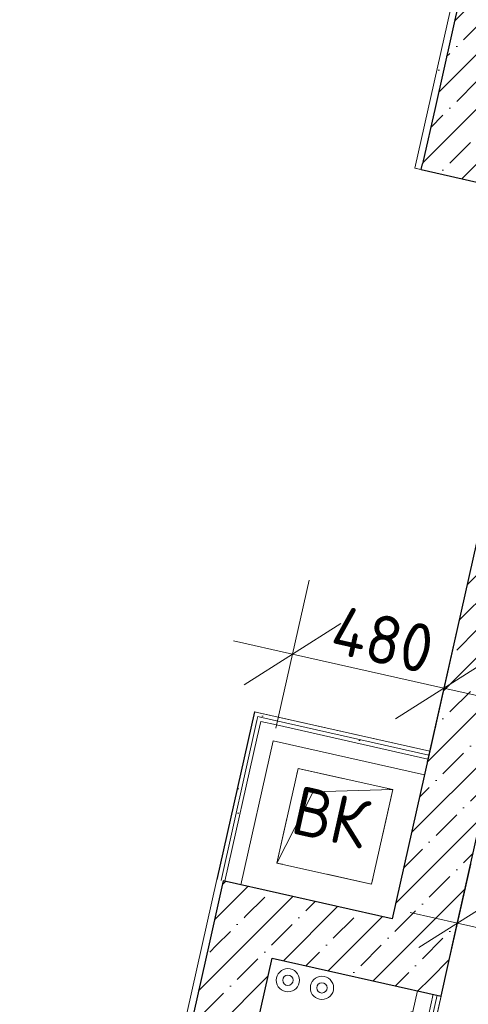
# Model space of a CAD drawing. Header units: millimetres. Extents: x -7218511 to -6645009, y 6003432 to 6221853.
# Tile 81 of 147: x -7177592 to -7176204, y 6145762 to 6148807. Entities that reach past the tile are written whole.
import ezdxf

# ---------------------------------------------------------------- set-up
doc = ezdxf.new("R2010")
doc.units = ezdxf.units.MM
doc.header["$MEASUREMENT"] = 0
doc.linetypes.add('короткая штриховая', pattern=[282.222222, 141.111111, -141.111111])
for name, color, linetype in [('S - МОП.АР', 7, 'Continuous'), ('АР-Стены_внутренние_пилоны.АР', 7, 'Continuous'), ('АР-Стены_Перегородки_шахты_.АР', 7, 'Continuous'), ('АР-Чертеж-Размеры.АР', 7, 'Continuous'), ('ИОС-Шахты и отверстия.АР', 7, 'Continuous')]:
    doc.layers.add(name, color=color, linetype=linetype)
for name, color, linetype, lineweight in [('АР-вертикальная связь - Лифт.АР_Ном._пера__120', 7, 'Continuous', 0), ('АР-Стены_внутренние_пилоны.АР_Ном._пера__1', 7, 'Continuous', 30), ('АР-Стены_Перегородки_шахты_.АР_Ном._пера__1', 7, 'Continuous', 0), ('АР-Чертеж-Размеры.АР_Ном._пера__1', 7, 'Continuous', 0), ('ИОС-Шахты и отверстия.АР_Ном._пера__1', 7, 'Continuous', 0)]:
    doc.layers.add(name, color=color, linetype=linetype, lineweight=lineweight)
doc.styles.add('РЎР“Р•РќР•Р\xa0Р\x98Р\xa0_РЎРўР\x98Р›Р¬_1', font='GOST_Common.ttf')
doc.styles.add('РЎР“Р•РќР•Р\xa0Р\x98Р\xa0_РЎРўР\x98Р›Р¬_6', font='txt')
doc.dimstyles.new('СГЕНЕРИР_СТИЛЬ__1', dxfattribs={"dimtxt": 150, "dimasz": 190, "dimexe": 0.18, "dimexo": 2000, "dimgap": 0, "dimtad": 1, "dimdec": 0, "dimzin": 0, "dimdsep": 46, "dimtxsty": 'РЎР“Р•РќР•Р\xa0Р\x98Р\xa0_РЎРўР\x98Р›Р¬_1', "dimblk": 'ARROWHEAD_6', "dimblk1": 'ARROWHEAD_6', "dimblk2": 'ARROWHEAD_6', "dimcen": 0.09, "dimclrd": 7, "dimclre": 7, "dimclrt": 7, "dimazin": 0, "dimtfac": 1, "dimtdec": 4, "dimtmove": 0, "dimatfit": 3, "dimfxl": 1, "dimtolj": 1, "dimtzin": 0, "dimarcsym": 0})
doc.dimstyles.new('СГЕНЕРИР_СТИЛЬ__4', dxfattribs={"dimtxt": 150, "dimasz": 190, "dimexe": 0.18, "dimexo": 0.0625, "dimgap": 0, "dimtad": 1, "dimdec": 0, "dimzin": 0, "dimdsep": 46, "dimtxsty": 'РЎР“Р•РќР•Р\xa0Р\x98Р\xa0_РЎРўР\x98Р›Р¬_1', "dimblk": 'ARROWHEAD_6', "dimblk1": 'ARROWHEAD_6', "dimblk2": 'ARROWHEAD_6', "dimcen": 0.09, "dimse1": 1, "dimse2": 1, "dimclrd": 7, "dimclre": 7, "dimclrt": 7, "dimazin": 0, "dimtfac": 1, "dimtdec": 4, "dimtmove": 0, "dimatfit": 3, "dimfxl": 1, "dimtolj": 1, "dimtzin": 0, "dimarcsym": 0})
doc.dimstyles.new('СГЕНЕРИР_СТИЛЬ__5', dxfattribs={"dimtxt": 150, "dimasz": 237.5, "dimexe": 0.18, "dimexo": 0.0625, "dimgap": 0, "dimtad": 1, "dimdec": 0, "dimzin": 0, "dimdsep": 46, "dimtxsty": 'РЎР“Р•РќР•Р\xa0Р\x98Р\xa0_РЎРўР\x98Р›Р¬_1', "dimblk": 'ARROWHEAD_6', "dimblk1": 'ARROWHEAD_6', "dimblk2": 'ARROWHEAD_6', "dimcen": 0.09, "dimse1": 1, "dimse2": 1, "dimclrd": 7, "dimclre": 7, "dimclrt": 7, "dimazin": 0, "dimtfac": 1, "dimtdec": 4, "dimtmove": 2, "dimatfit": 3, "dimfxl": 1, "dimtolj": 1, "dimtzin": 0, "dimarcsym": 0})
pattern_1 = [(45, (-6566190.34, 6562677.8), (-84.852814, 84.852814), []), (45, (-6566232.77, 6562720.22), (-84.852814, 84.852814), [90, -30, 0, -30])]
pattern_2 = [(45, (-6566190.34, 6563027.8), (-111.369318, 111.369318), [0, -105, 0, -157.5]), (110, (-6565840.34, 6563027.8), (148.001588, 53.868173), [0, -77, 0, -133])]
pattern_3 = [(0, (-6566190.34, 6562677.795), (0, 75), [0, -75])]

# ---------------------------------------------------------------- blocks, each defined once
blk = doc.blocks.new('Стена_15_3', base_point=(-7176810.4, 6145904.4))
at = {"layer": 'АР-Стены_внутренние_пилоны.АР', "linetype": 'Continuous', "lineweight": 0, "true_color": 0x000000}
h = blk.add_hatch(dxfattribs=at)
h.set_pattern_fill('ЖЕЛЕЗОБЕТОН__PROJECT__0003', color=18, style=0, pattern_type=2)
h.set_pattern_definition(pattern_1)
h.paths.add_polyline_path([(-7177005.6, 6145948.3), (-7176810.4, 6145904.4), (-7176961.8, 6146143.4)])
h = blk.add_hatch(dxfattribs=at)
h.set_pattern_fill('ЖЕЛЕЗОБЕТОН__PROJECT__0003', color=18, style=0, pattern_type=2)
h.set_pattern_definition(pattern_1)
h.paths.add_polyline_path([(-7176961.8, 6146143.4), (-7176810.4, 6145904.4), (-7176766.6, 6146099.6)])
h = blk.add_hatch(dxfattribs=at)
h.set_pattern_fill('ЖЕЛЕЗОБЕТОН__PROJECT__0003', color=18, style=0, pattern_type=2)
h.set_pattern_definition(pattern_1)
h.paths.add_polyline_path([(-7176439.3, 6146026), (-7176766.6, 6146099.6), (-7176810.4, 6145904.4), (-7176483.1, 6145830.9)])
h = blk.add_hatch(dxfattribs=at)
h.set_pattern_fill('ЖЕЛЕЗОБЕТОН__PROJECT__0003', color=18, style=0, pattern_type=2)
h.set_pattern_definition(pattern_1)
h.paths.add_polyline_path([(-7176483.1, 6145830.9), (-7176287.9, 6145787.1), (-7176439.3, 6146026)])
h = blk.add_hatch(dxfattribs=at)
h.set_pattern_fill('ЖЕЛЕЗОБЕТОН__PROJECT__0003', color=18, style=0, pattern_type=2)
h.set_pattern_definition(pattern_1)
h.paths.add_polyline_path([(-7176244.1, 6145982.2), (-7176439.3, 6146026), (-7176287.9, 6145787.1)])
at = {"layer": 'АР-Стены_внутренние_пилоны.АР_Ном._пера__1', "color": 7, "linetype": 'Continuous', "lineweight": 30, "flags": 128}
for points in [[(-7176961.8, 6146143.4), (-7177005.6, 6145948.3)], [(-7176439.3, 6146026), (-7176961.8, 6146143.4)], [(-7176287.9, 6145787.1), (-7176244.1, 6145982.2)], [(-7176810.4, 6145904.4), (-7176287.9, 6145787.1)]]:
    blk.add_lwpolyline(points, dxfattribs=at)
blk = doc.blocks.new('Стена_17_3', base_point=(-7176810.4, 6145904.4))
at = {"layer": 'АР-Стены_внутренние_пилоны.АР', "linetype": 'Continuous', "lineweight": 0, "true_color": 0x000000}
h = blk.add_hatch(dxfattribs=at)
h.set_pattern_fill('ЖЕЛЕЗОБЕТОН__PROJECT__0003', color=18, style=0, pattern_type=2)
h.set_pattern_definition(pattern_1)
h.paths.add_polyline_path([(-7177005.6, 6145948.3), (-7177145.8, 6145323.8), (-7176950.6, 6145280), (-7176810.4, 6145904.4)])
at = {"layer": 'АР-Стены_внутренние_пилоны.АР_Ном._пера__1', "color": 7, "linetype": 'Continuous', "lineweight": 30, "flags": 128}
for points in [[(-7177005.6, 6145948.3), (-7177145.8, 6145323.8)], [(-7176950.6, 6145280), (-7176810.4, 6145904.4)]]:
    blk.add_lwpolyline(points, dxfattribs=at)
blk = doc.blocks.new('Стена_18_3', base_point=(-7175722.5, 6148304.6))
at = {"layer": 'АР-Стены_внутренние_пилоны.АР', "linetype": 'Continuous', "lineweight": 0, "true_color": 0x000000}
h = blk.add_hatch(dxfattribs=at)
h.set_pattern_fill('ЖЕЛЕЗОБЕТОН__PROJECT__0003', color=18, style=0, pattern_type=2)
h.set_pattern_definition(pattern_1)
h.paths.add_polyline_path([(-7176244.1, 6145982.2), (-7175744.4, 6148207.1), (-7175939.5, 6148250.9), (-7176439.3, 6146026)])
at = {"layer": 'АР-Стены_внутренние_пилоны.АР_Ном._пера__1', "color": 7, "linetype": 'Continuous', "lineweight": 30, "flags": 128}
for points in [[(-7175939.5, 6148250.9), (-7176439.3, 6146026)], [(-7176244.1, 6145982.2), (-7175744.4, 6148207.1)]]:
    blk.add_lwpolyline(points, dxfattribs=at)
blk = doc.blocks.new('Стена_27_3', base_point=(-7175681.6, 6150402.2))
at = {"layer": 'АР-Стены_внутренние_пилоны.АР', "linetype": 'Continuous', "lineweight": 0, "true_color": 0x000000}
h = blk.add_hatch(dxfattribs=at)
h.set_pattern_fill('ЖЕЛЕЗОБЕТОН__PROJECT__0003', color=18, style=0, pattern_type=2)
h.set_pattern_definition(pattern_1)
h.paths.add_polyline_path([(-7175854.9, 6150543.6), (-7175894.7, 6150366.2), (-7175659.7, 6150499.8)])
h = blk.add_hatch(dxfattribs=at)
h.set_pattern_fill('ЖЕЛЕЗОБЕТОН__PROJECT__0003', color=18, style=0, pattern_type=2)
h.set_pattern_definition(pattern_1)
h.paths.add_polyline_path([(-7175898.7, 6150348.5), (-7175703.5, 6150304.7), (-7175659.7, 6150499.8), (-7175894.7, 6150366.2)])
h = blk.add_hatch(dxfattribs=at)
h.set_pattern_fill('ШТУКАТУРКА__ГИПС_01_0003', color=18, style=0, pattern_type=2)
h.set_pattern_definition(pattern_2)
h.paths.add_polyline_path([(-7175918.2, 6150352.9), (-7176368.7, 6148347.3), (-7176345.2, 6148360.6), (-7175898.7, 6150348.5)])
h = blk.add_hatch(dxfattribs=at)
h.set_pattern_fill('ЖЕЛЕЗОБЕТОН__PROJECT__0003', color=18, style=0, pattern_type=2)
h.set_pattern_definition(pattern_1)
h.paths.add_polyline_path([(-7175898.7, 6150348.5), (-7176305.3, 6148538), (-7176110.2, 6148494.2), (-7175703.5, 6150304.7)])
h = blk.add_hatch(dxfattribs=at)
h.set_pattern_fill('ЖЕЛЕЗОБЕТОН__PROJECT__0003', color=18, style=0, pattern_type=2)
h.set_pattern_definition(pattern_1)
h.paths.add_polyline_path([(-7176305.3, 6148538), (-7176345.2, 6148360.6), (-7176110.2, 6148494.2)])
h = blk.add_hatch(dxfattribs=at)
h.set_pattern_fill('ЖЕЛЕЗОБЕТОН__PROJECT__0003', color=18, style=0, pattern_type=2)
h.set_pattern_definition(pattern_1)
h.paths.add_polyline_path([(-7176345.2, 6148360.6), (-7176349.1, 6148342.9), (-7176154, 6148299.1), (-7176110.2, 6148494.2)])
h = blk.add_hatch(dxfattribs=at)
h.set_pattern_fill('ШТУКАТУРКА__ГИПС_01_0003', color=18, style=0, pattern_type=2)
h.set_pattern_definition(pattern_2)
h.paths.add_polyline_path([(-7176345.2, 6148360.6), (-7176368.7, 6148347.3), (-7176349.1, 6148342.9)])
at = {"layer": 'АР-Стены_внутренние_пилоны.АР_Ном._пера__1', "color": 7, "linetype": 'Continuous', "lineweight": 30}
for p, q in [((-7175898.7, 6150348.5), (-7176305.3, 6148538)), ((-7175898.7, 6150348.5), (-7175918.2, 6150352.9)), ((-7176305.3, 6148538), (-7176345.2, 6148360.6)), ((-7176349.1, 6148342.9), (-7176345.2, 6148360.6))]:
    blk.add_line(p, q, dxfattribs=at)
at = {"layer": 'АР-Стены_внутренние_пилоны.АР_Ном._пера__1', "color": 7, "linetype": 'Continuous', "lineweight": 30, "flags": 128}
for points in [[(-7175659.7, 6150499.8), (-7175854.9, 6150543.6)], [(-7176110.2, 6148494.2), (-7175659.7, 6150499.8)], [(-7176349.1, 6148342.9), (-7176154, 6148299.1)]]:
    blk.add_lwpolyline(points, dxfattribs=at)
at = {"layer": 'АР-Стены_внутренние_пилоны.АР_Ном._пера__1', "color": 7, "linetype": 'Continuous', "lineweight": 0, "flags": 128}
for points in [[(-7175918.2, 6150352.9), (-7176368.7, 6148347.3)], [(-7176368.7, 6148347.3), (-7176349.1, 6148342.9)]]:
    blk.add_lwpolyline(points, dxfattribs=at)
blk = doc.blocks.new('Стена_79_3', base_point=(-7176932, 6146136.7))
at = {"layer": 'АР-Стены_Перегородки_шахты_.АР', "linetype": 'Continuous', "lineweight": 0, "true_color": 0x000000}
h = blk.add_hatch(dxfattribs=at)
h.set_pattern_fill('ШТУКАТУРКА__ГИПС_03_0003', color=18, style=0, pattern_type=2)
h.set_pattern_definition(pattern_3)
h.paths.add_polyline_path([(-7176867, 6146654), (-7176980.8, 6146147.7), (-7176968.6, 6146144.9), (-7176854.8, 6146651.3)])
h = blk.add_hatch(dxfattribs=at)
h.set_pattern_fill('ШТУКАТУРКА__ГИПС_03_0003', color=18, style=0, pattern_type=2)
h.set_pattern_definition(pattern_3)
h.paths.add_polyline_path([(-7176864.3, 6146666.2), (-7176867, 6146654), (-7176854.8, 6146651.3)])
h = blk.add_hatch(dxfattribs=at)
h.set_pattern_fill('ШТУКАТУРКА__ГИПС_03_0003', color=18, style=0, pattern_type=2)
h.set_pattern_definition(pattern_3)
h.paths.add_polyline_path([(-7176852.1, 6146663.4), (-7176864.3, 6146666.2), (-7176854.8, 6146651.3)])
h = blk.add_hatch(dxfattribs=at)
h.set_pattern_fill('ШТУКАТУРКА__ГИПС_03_0003', color=18, style=0, pattern_type=2)
h.set_pattern_definition(pattern_3)
h.paths.add_polyline_path([(-7176854.8, 6146651.3), (-7176857.6, 6146639.1), (-7176845.4, 6146636.3)])
h = blk.add_hatch(dxfattribs=at)
h.set_pattern_fill('ШТУКАТУРКА__ГИПС_03_0003', color=18, style=0, pattern_type=2)
h.set_pattern_definition(pattern_3)
h.paths.add_polyline_path([(-7176842.6, 6146648.5), (-7176854.8, 6146651.3), (-7176845.4, 6146636.3)])
h = blk.add_hatch(dxfattribs=at)
h.set_pattern_fill('ШТУКАТУРКА__ГИПС_03_0003', color=18, style=0, pattern_type=2)
h.set_pattern_definition(pattern_3)
h.paths.add_polyline_path([(-7176857.6, 6146639.1), (-7176968.6, 6146144.9), (-7176956.4, 6146142.2), (-7176845.4, 6146636.3)])
at = {"layer": 'АР-Стены_Перегородки_шахты_.АР_Ном._пера__1', "color": 7, "linetype": 'Continuous', "lineweight": 0}
for p, q in [((-7176854.8, 6146651.3), (-7176857.6, 6146639.1)), ((-7176857.6, 6146639.1), (-7176968.6, 6146144.9)), ((-7176845.4, 6146636.3), (-7176856.3, 6146587.5)), ((-7176796.6, 6146625.4), (-7176845.4, 6146636.3)), ((-7176856.3, 6146587.5), (-7176956.4, 6146142.2))]:
    blk.add_line(p, q, dxfattribs=at)
at = {"layer": 'АР-Стены_Перегородки_шахты_.АР_Ном._пера__1', "color": 7, "linetype": 'Continuous', "lineweight": 0, "flags": 128}
for points in [[(-7176864.3, 6146666.2), (-7176980.8, 6146147.7)], [(-7176864.3, 6146666.2), (-7176852.1, 6146663.4)], [(-7176907.6, 6146131.2), (-7176807.6, 6146576.6)]]:
    blk.add_lwpolyline(points, dxfattribs=at)
blk = doc.blocks.new('Стена_101_3', base_point=(-7176466.2, 6145222.4))
at = {"layer": 'АР-Стены_Перегородки_шахты_.АР', "linetype": 'Continuous', "lineweight": 0, "true_color": 0x000000}
h = blk.add_hatch(dxfattribs=at)
h.set_pattern_fill('ШТУКАТУРКА__ГИПС_03_0003', color=18, style=0, pattern_type=2)
h.set_pattern_definition(pattern_3)
h.paths.add_polyline_path([(-7176447.3, 6145192.6), (-7176435.1, 6145189.8), (-7176300.1, 6145790), (-7176312.3, 6145792.8)])
h = blk.add_hatch(dxfattribs=at)
h.set_pattern_fill('ШТУКАТУРКА__ГИПС_03_0003', color=18, style=0, pattern_type=2)
h.set_pattern_definition(pattern_3)
h.paths.add_polyline_path([(-7176437.8, 6145177.6), (-7176425.6, 6145174.9), (-7176287.9, 6145787.3), (-7176300.1, 6145790)])
at = {"layer": 'АР-Стены_Перегородки_шахты_.АР_Ном._пера__1', "color": 7, "linetype": 'Continuous', "lineweight": 0}
for p, q in [((-7176436.3, 6145241.4), (-7176312.3, 6145792.8)), ((-7176435.1, 6145189.8), (-7176300.1, 6145790)), ((-7176447.3, 6145192.6), (-7176436.3, 6145241.4)), ((-7176437.8, 6145177.6), (-7176435.1, 6145189.8))]:
    blk.add_line(p, q, dxfattribs=at)
at = {"layer": 'АР-Стены_Перегородки_шахты_.АР_Ном._пера__1', "color": 7, "linetype": 'Continuous', "lineweight": 0, "flags": 128}
for points in [[(-7176361.1, 6145803.8), (-7176485.1, 6145252.3)], [(-7176425.6, 6145174.9), (-7176287.9, 6145787.3)]]:
    blk.add_lwpolyline(points, dxfattribs=at)
blk = doc.blocks.new('Стена_109_3', base_point=(-7176826.5, 6146606.4))
at = {"layer": 'АР-Стены_Перегородки_шахты_.АР', "linetype": 'Continuous', "lineweight": 0, "true_color": 0x000000}
h = blk.add_hatch(dxfattribs=at)
h.set_pattern_fill('ШТУКАТУРКА__ГИПС_03_0003', color=18, style=0, pattern_type=2)
h.set_pattern_definition(pattern_3)
h.paths.add_polyline_path([(-7176854.8, 6146651.3), (-7176325.5, 6146532.4), (-7176322.8, 6146544.6), (-7176852.1, 6146663.4)])
h = blk.add_hatch(dxfattribs=at)
h.set_pattern_fill('ШТУКАТУРКА__ГИПС_03_0003', color=18, style=0, pattern_type=2)
h.set_pattern_definition(pattern_3)
h.paths.add_polyline_path([(-7176845.4, 6146636.3), (-7176328.3, 6146520.2), (-7176325.5, 6146532.4), (-7176842.6, 6146648.5)])
at = {"layer": 'АР-Стены_Перегородки_шахты_.АР_Ном._пера__1', "color": 7, "linetype": 'Continuous', "lineweight": 0}
for p, q in [((-7176842.6, 6146648.5), (-7176854.8, 6146651.3)), ((-7176325.5, 6146532.4), (-7176842.6, 6146648.5)), ((-7176796.6, 6146625.4), (-7176845.4, 6146636.3)), ((-7176328.3, 6146520.2), (-7176796.6, 6146625.4))]:
    blk.add_line(p, q, dxfattribs=at)
at = {"layer": 'АР-Стены_Перегородки_шахты_.АР_Ном._пера__1', "color": 7, "linetype": 'Continuous', "lineweight": 0, "flags": 128}
for points in [[(-7176322.8, 6146544.6), (-7176852.1, 6146663.4)], [(-7176807.6, 6146576.6), (-7176339.2, 6146471.4)]]:
    blk.add_lwpolyline(points, dxfattribs=at)
blk = doc.blocks.new('*D555', base_point=(-6566190.3, 6562677.8))
at = {"layer": 'АР-Чертеж-Размеры.АР_Ном._пера__1', "color": 7, "linetype": 'Continuous', "lineweight": 0, "transparency": 16777216}
for p, q in [((-7176695.9, 6147073.4), (-7176798.7, 6146616)), ((-7176227.6, 6146968.1), (-7176330.4, 6146510.8)), ((-7176598, 6146939.2), (-7176896.7, 6146750.1)), ((-7176747.3, 6146844.7), (-7176930.3, 6146885.8)), ((-7176279, 6146739.5), (-7176747.3, 6146844.7)), ((-7176428.4, 6146644.9), (-7176129.6, 6146834)), ((-7176096.1, 6146698.4), (-7176279, 6146739.5))]:
    blk.add_line(p, q, dxfattribs=at)
at = {"layer": 'АР-Чертеж-Размеры.АР_Ном._пера__1', "color": 7, "lineweight": 0, "transparency": 16777216, "insert": (-7176638.1, 6146850.9), "char_height": 150, "attachment_point": 7, "rotation": 347.3379, "style": 'РЎР“Р•РќР•Р\xa0Р\x98Р\xa0_РЎРўР\x98Р›Р¬_1'}
blk.add_mtext('\\A1;{\\pql;\\fGOST Common|b0|i0|c204|p0;\\W1.000000;480}', dxfattribs=at)
blk = doc.blocks.new('ARROWHEAD_6')
at = {"color": 0, "linetype": 'Continuous', "lineweight": 0}
for p, q in [((-0.5, -0.5), (0.5, 0.5)), ((0, 0), (-1, 0))]:
    blk.add_line(p, q, dxfattribs=at)
blk = doc.blocks.new('*D617', base_point=(-6566190.3, 6562677.8))
at = {"layer": 'АР-Чертеж-Размеры.АР_Ном._пера__1', "color": 7, "linetype": 'Continuous', "lineweight": 0, "transparency": 16777216}
for p, q in [((-7176196.2, 6146195.5), (-7176278.4, 6145829.7)), ((-7176117.8, 6146088.3), (-7176356.8, 6145936.9)), ((-7176237.3, 6146012.6), (-7176383.6, 6146045.5)), ((-7174769.2, 6145682.9), (-7176237.3, 6146012.6)), ((-7174728.1, 6145865.8), (-7174810.3, 6145499.9)), ((-7174888.7, 6145607.2), (-7174649.7, 6145758.5)), ((-7174622.8, 6145650), (-7174769.2, 6145682.9))]:
    blk.add_line(p, q, dxfattribs=at)
at = {"layer": 'АР-Чертеж-Размеры.АР_Ном._пера__1', "color": 7, "lineweight": 0, "transparency": 16777216, "insert": (-7175714.1, 6145925.9), "char_height": 150, "attachment_point": 7, "rotation": 347.3417, "style": 'РЎР“Р•РќР•Р\xa0Р\x98Р\xa0_РЎРўР\x98Р›Р¬_1'}
blk.add_mtext('\\A1;{\\pql;\\fGOST Common|b0|i0|c204|p0;\\W1.000000;1 500}', dxfattribs=at)
blk = doc.blocks.new('*D628', base_point=(-6566190.3, 6562677.8))
at = {"layer": 'АР-Чертеж-Размеры.АР_Ном._пера__1', "color": 7, "linetype": 'Continuous', "lineweight": 0, "transparency": 16777216}
for p, q in [((-7175186.5, 6146083.4), (-7175153.6, 6146229.7)), ((-7175110.8, 6145963.9), (-7175262.2, 6146202.9)), ((-7175003.6, 6146042.3), (-7175369.4, 6146124.5)), ((-7175964.4, 6142619.9), (-7175186.5, 6146083.4)), ((-7176040, 6142739.3), (-7175888.7, 6142500.4)), ((-7175781.4, 6142578.8), (-7176147.3, 6142661)), ((-7175997.2, 6142473.5), (-7175964.4, 6142619.9))]:
    blk.add_line(p, q, dxfattribs=at)
at = {"layer": 'АР-Чертеж-Размеры.АР_Ном._пера__1', "color": 7, "lineweight": 0, "transparency": 16777216, "insert": (-7175656.9, 6144125.5), "char_height": 150, "attachment_point": 7, "rotation": 77.3421, "style": 'РЎР“Р•РќР•Р\xa0Р\x98Р\xa0_РЎРўР\x98Р›Р¬_1'}
blk.add_mtext('\\A1;{\\pql;\\fGOST Common|b0|i0|c204|p0;\\W1.000000;3\xa0550}', dxfattribs=at)
blk = doc.blocks.new('Символ Проема в Полу 21[57]_3', base_point=(-7176437.1, 6146425.6))
at = {"layer": 'ИОС-Шахты и отверстия.АР_Ном._пера__1', "color": 7, "linetype": 'Continuous', "lineweight": 0, "flags": 128}
for points in [[(-7176437.1, 6146425.6), (-7176729.8, 6146491.3), (-7176795.5, 6146198.6), (-7176684, 6146418.9)], [(-7176684, 6146418.9), (-7176795.5, 6146198.6), (-7176502.8, 6146132.9), (-7176437.1, 6146425.6)]]:
    blk.add_lwpolyline(points, close=True, dxfattribs=at)

msp = doc.modelspace()

# ---------------------------------------------------------------- linework, layer by layer
at = {"layer": 'S - МОП.АР', "color": 254, "linetype": 'Continuous', "lineweight": 0, "true_color": 0xdadada, "flags": 128}
msp.add_lwpolyline([(-7182742.7, 6149631), (-7183916.2, 6144405.8), (-7177667.2, 6143002.3), (-7177662.8, 6143021.8), (-7177662.8, 6143021.8), (-7177526.9, 6143626.8), (-7177545.3, 6143631), (-7177164.2, 6145328), (-7177165.3, 6145328.2), (-7176981.2, 6146147.8), (-7176864.8, 6146666.3), (-7176322.8, 6146544.6), (-7175939.5, 6148251), (-7176368.6, 6148347.4), (-7175918.2, 6150352.9), (-7177284.7, 6150659.8), (-7177240.8, 6150855), (-7178801.9, 6151205.6), (-7178850.1, 6150991), (-7178947.7, 6151012.9), (-7179000.3, 6150778.8), (-7179425.4, 6148885.9)], close=True, dxfattribs=at)
msp.add_lwpolyline([(-7168061, 6146460.9), (-7171728.9, 6147284.7), (-7172583.4, 6143479.9), (-7175135.2, 6144053), (-7175135.2, 6144053.1), (-7174857.2, 6143990.7), (-7174804.7, 6144224.7), (-7175082.6, 6144287.2), (-7174791.6, 6145583), (-7174703.6, 6145974.8), (-7176171.8, 6146304.5), (-7176287.9, 6145787.4), (-7176428.4, 6145162.7), (-7176931.1, 6145275.8), (-7177312.8, 6143578.8), (-7176809.9, 6143465.7), (-7176945.9, 6142860.8), (-7170876.6, 6141497.7), (-7170875.5, 6141497.4), (-7169325.2, 6141149.2)], dxfattribs=at)
at = {"layer": 'АР-вертикальная связь - Лифт.АР_Ном._пера__120', "color": 7, "linetype": 'короткая штриховая', "lineweight": 0}
msp.add_lwpolyline([(-7176502.8, 6146132.9), (-7176795.5, 6146198.6), (-7176729.8, 6146491.3), (-7176437.1, 6146425.6)], close=True, dxfattribs=at)
at = {"layer": 'ИОС-Шахты и отверстия.АР_Ном._пера__1', "color": 7, "linetype": 'Continuous', "lineweight": 0}
for centre, radius in [((-7176761.7, 6145836), 36), ((-7176761.7, 6145836), 16), ((-7176656.3, 6145812.4), 36), ((-7176656.3, 6145812.4), 16)]:
    msp.add_circle(centre, radius, dxfattribs=at)

# ---------------------------------------------------------------- block references
at = {"layer": 'АР-Стены_внутренние_пилоны.АР', "color": 7, "lineweight": 0}
for name, p in [('Стена_27_3', (-7175681.6, 6150402.2)), ('Стена_18_3', (-7175722.5, 6148304.6)), ('Стена_15_3', (-7176810.4, 6145904.4)), ('Стена_17_3', (-7176810.4, 6145904.4))]:
    msp.add_blockref(name, p, dxfattribs=at)
at = {"layer": 'АР-Стены_Перегородки_шахты_.АР', "color": 7, "lineweight": 0}
for name, p in [('Стена_79_3', (-7176932, 6146136.7)), ('Стена_109_3', (-7176826.5, 6146606.4)), ('Стена_101_3', (-7176466.2, 6145222.4))]:
    msp.add_blockref(name, p, dxfattribs=at)
at = {"layer": 'ИОС-Шахты и отверстия.АР', "color": 7, "linetype": 'Continuous', "lineweight": 0}
msp.add_blockref('Символ Проема в Полу 21[57]_3', (-7176437.1, 6146425.6), dxfattribs=at)

# ---------------------------------------------------------------- texts
at = {"layer": 'ИОС-Шахты и отверстия.АР_Ном._пера__1', "color": 7, "linetype": 'Continuous', "lineweight": 0, "insert": (-7176629.9, 6146340.6), "char_height": 150, "attachment_point": 5, "rotation": 347.3428, "style": 'РЎР“Р•РќР•Р\xa0Р\x98Р\xa0_РЎРўР\x98Р›Р¬_6'}
msp.add_mtext('\\A1;{\\pqc;\\fGOST Common|b1|i0|c204|p0;\\W1.000000;ВК}', dxfattribs=at)
at = {"layer": 'ИОС-Шахты и отверстия.АР_Ном._пера__1', "color": 7, "linetype": 'Continuous', "lineweight": 0, "insert": (-7176543.7, 6145488.1), "char_height": 100, "width": 705.993, "attachment_point": 5, "rotation": 77.3419, "line_spacing_factor": 0.776005, "style": 'РЎР“Р•РќР•Р\xa0Р\x98Р\xa0_РЎРўР\x98Р›Р¬_1'}
msp.add_mtext('\\A1;{\\pqc;\\fGOST Common|b0|i0|c204|p0;\\W1.000000;шкаф ВК+отопл.}', dxfattribs=at)

# ---------------------------------------------------------------- dimensions: what is measured, and where the dimension line sits
at = {"layer": 'АР-Чертеж-Размеры.АР', "color": 7, "linetype": 'Continuous', "lineweight": 0}
for base, p1, p2, angle, dimstyle, picture, middle, turn in [((-7176747.3, 6146844.7), (-7176322.8, 6146544.6), (-7176807.6, 6146576.6), 167.3379, 'СГЕНЕРИР_СТИЛЬ__5', '*D555', (-7176454.6, 6146886.5), 347.3379), ((-7175186.5, 6146083.4), (-7176374.4, 6142712), (-7175049.7, 6146052.7), 77.3421, 'СГЕНЕРИР_СТИЛЬ__4', '*D628', (-7175673.7, 6144393), 77.3421)]:
    dim = msp.add_linear_dim(base=base, p1=p1, p2=p2, angle=angle, dimstyle=dimstyle, dxfattribs=at)
    dim.commit()
    dim.dimension.update_dxf_attribs({"geometry": picture, "text_midpoint": middle, "dimtype": 160, "text_rotation": turn})
dim = msp.add_linear_dim(base=(-7176237.3, 6146012.6), p1=(-7174893.2, 6145130.9), p2=(-7176244.1, 6145982.2), angle=167.3417, text='1 500', dimstyle='СГЕНЕРИР_СТИЛЬ__1', dxfattribs=at)
dim.commit()
dim.dimension.update_dxf_attribs({"geometry": '*D617', "text_midpoint": (-7175446.6, 6145942.6), "dimtype": 160, "text_rotation": 347.3417})

doc.saveas('drawing.dxf')
